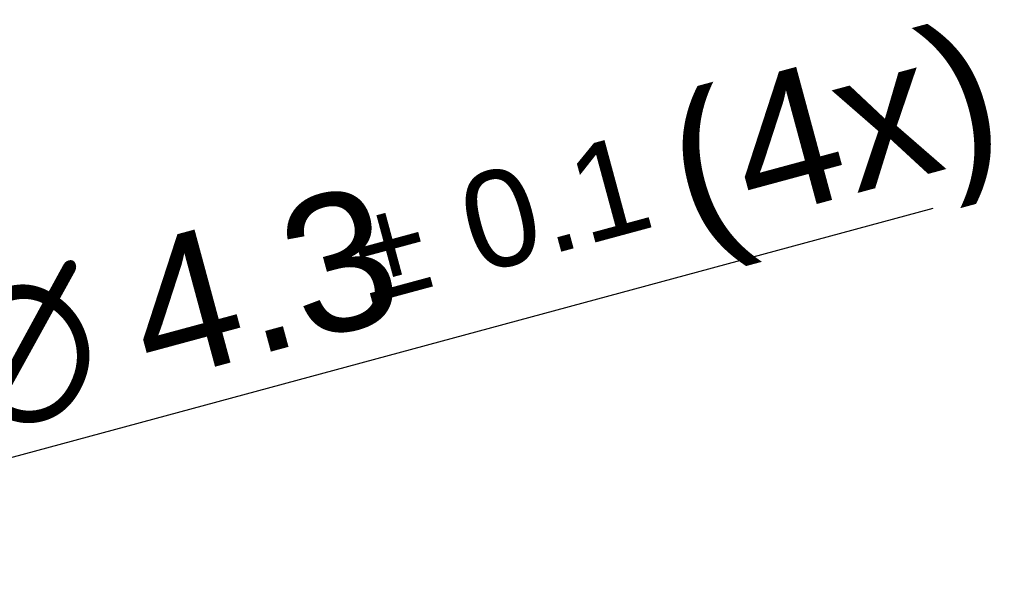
# Model space of a CAD drawing. Header units: millimetres. Extents: x 0 to 210, y 0 to 297.
# Tile 7 of 28: x 103 to 118, y 148 to 156. Entities that reach past the tile are written whole.
import ezdxf

# ---------------------------------------------------------------- set-up
doc = ezdxf.new("R2010")
doc.units = ezdxf.units.MM
doc.header["$LTSCALE"] = 19.36
doc.layers.get('0').update_dxf_attribs({"linetype": 'CONTINUOUS'})
doc.layers.add('Z_DIM_2D', color=7, linetype='CONTINUOUS')
doc.styles.add('TEXTSTYLE_3', font='helveticaneueltw1g-ltcn.otf')
doc.styles.add('TEXTSTYLE_4', font='gdt', dxfattribs={"width": 0.7})
doc.dimstyles.new('DIMSTYLE_3', dxfattribs={"dimtxt": 2.1, "dimasz": 3.5, "dimexe": 1.5, "dimexo": 0, "dimtad": 1, "dimdec": 3, "dimlfac": 10, "dimdsep": 46, "dimtxsty": 'TEXTSTYLE_3', "dimblk": '_FILLED', "dimblk1": '_FILLED', "dimblk2": '_FILLED', "dimcen": 0.09, "dimclrt": 5, "dimadec": 3, "dimazin": 2, "dimtol": 1, "dimtp": 0.1, "dimtm": 0.1, "dimtfac": 1, "dimtdec": 3, "dimtofl": 0, "dimtmove": 0, "dimatfit": 1, "dimldrblk": '_FILLED', "dimfxl": 1, "dimtolj": 1, "dimarcsym": 0})

# ---------------------------------------------------------------- blocks, each defined once
blk = doc.blocks.new('_FILLED')
at = {"color": 0, "linetype": 'BYBLOCK'}
blk.add_solid([(0, 0), (-1, 0.125), (-1, -0.125)], dxfattribs=at)
blk = doc.blocks.new('*D6')
at = {"layer": 'Z_DIM_2D', "color": 2, "linetype": 'CONTINUOUS'}
blk.add_line((96.506, 148.056), (116.448, 153.447), dxfattribs=at)
at = {"layer": 'Z_DIM_2D', "color": 2, "linetype": 'CONTINUOUS', "xscale": 3.5, "yscale": 3.5, "zscale": 3.5, "rotation": 195.1266903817}
blk.add_blockref('_FILLED', (96.506, 148.056), dxfattribs=at)
at = {"layer": 'Z_DIM_2D', "color": 5, "linetype": 'CONTINUOUS'}
for s, height, style, p in [(' (4x)', 2.1, 'TEXTSTYLE_3', (111.961, 152.778)), ('0.1', 1.47, 'TEXTSTYLE_3', (109.496, 152.438)), ('4.3', 2.1, 'TEXTSTYLE_3', (104.519, 150.766)), ('`', 1.47, 'TEXTSTYLE_4', (107.841, 151.99)), ('n', 2.1, 'TEXTSTYLE_4', (101.816, 150.035))]:
    blk.add_text(s, height=height, rotation=15.1267, dxfattribs=dict(at, style=style)).set_placement(p)

msp = doc.modelspace()

# ---------------------------------------------------------------- dimensions: what is measured, and where the dimension line sits
at = {"layer": 'Z_DIM_2D', "color": 2, "linetype": 'CONTINUOUS'}
dim = msp.add_diameter_dim_2p(p1=(96.50554, 148.05581), p2=(96.09044, 147.9436), text='%%c<> (4x)', dimstyle='DIMSTYLE_3', override={"dimpost": '<>'}, dxfattribs=at)
dim.commit()
dim.dimension.update_dxf_attribs({"geometry": '*D6', "text_midpoint": (108.78957, 153.00796), "dimtype": 163})

doc.saveas('drawing.dxf')
